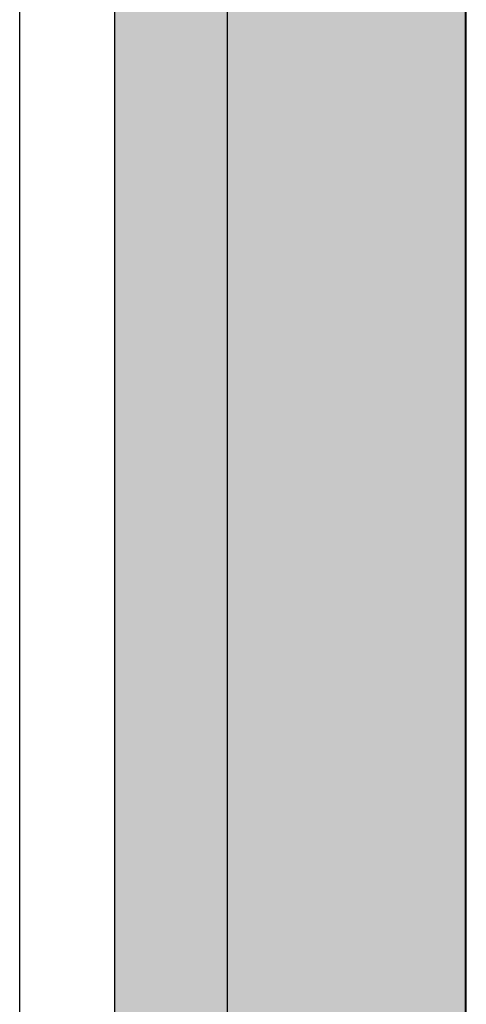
# Model space of a CAD drawing. Header units: millimetres. Extents: x -11575 to 52845, y -36266 to 23021.
# Tile 176 of 184: x 51173 to 51364, y 14598 to 15018. Entities that reach past the tile are written whole.
import ezdxf

# ---------------------------------------------------------------- set-up
doc = ezdxf.new("R2010")
doc.units = ezdxf.units.MM
doc.header["$MEASUREMENT"] = 0
doc.layers.add('GREY SCALE', color=9, linetype='Continuous', true_color=0x808080)
doc.layers.add('GREYSCALE', color=9, linetype='Continuous', lineweight=0, true_color=0x808080)

# ---------------------------------------------------------------- blocks, each defined once
blk = doc.blocks.new('FLOOR PLAN')
at = {"layer": 'GREYSCALE', "lineweight": -2, "ltscale": 0.25}
h = blk.add_hatch(color=0, dxfattribs=at)
h.dxf.hatch_style = 1
h.paths.add_polyline_path([(21261.56, 12139.37), (21261.56, 12059.77), (21363.41, 12059.77), (21363.18, 18155.08), (21261.33, 18155.07), (21261.56, 12213.15)])
h = blk.add_hatch(color=0, dxfattribs=at)
h.dxf.hatch_style = 1
h.paths.add_polyline_path([(21363.6, 18078.18), (21213.33, 18078.18), (21213.33, 11251.58), (21363.6, 11251.58)])
at = {"layer": 'GREYSCALE', "color": 0, "lineweight": -2, "ltscale": 0.25}
for p, q in [((21363.41, 12059.77), (21363.18, 18155.08)), ((21261.34, 18000.66), (21261.56, 12059.77))]:
    blk.add_line(p, q, dxfattribs=at)
at = {"layer": 'GREYSCALE', "color": 0, "lineweight": -2}
for p, q in [((21213.33, 18078.18), (21213.33, 11251.58)), ((21363.6, 11251.58), (21363.6, 18078.18))]:
    blk.add_line(p, q, dxfattribs=at)
at = {"layer": 'GREYSCALE', "color": 0, "lineweight": -2, "ltscale": 125}
blk.add_line((21172.83, 13284.48), (21172.83, 15278.36), dxfattribs=at)

msp = doc.modelspace()

# ---------------------------------------------------------------- block references
at = {"layer": 'GREY SCALE'}
msp.add_blockref('FLOOR PLAN', (30000, 0), dxfattribs=at)

doc.saveas('drawing.dxf')
